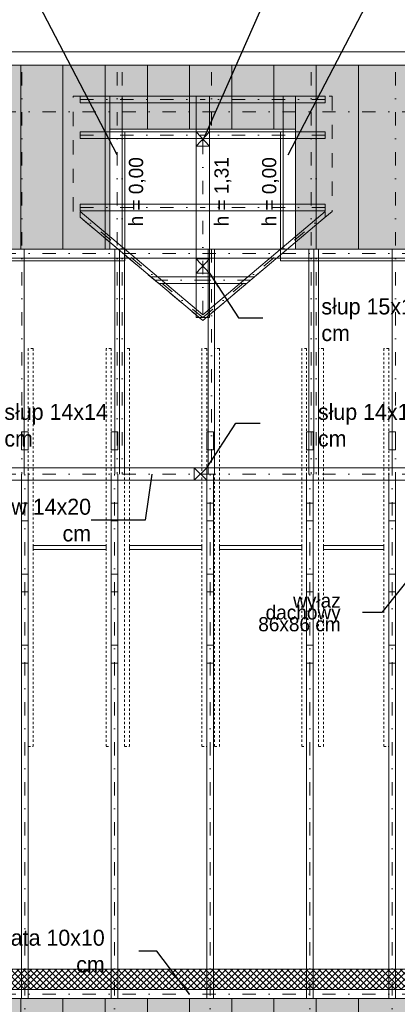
# Model space of a CAD drawing. Extents: x -613240 to -325500, y -25863 to 152403.
# Tile 245 of 254: x -424670 to -420419, y 134888 to 145964. Entities that reach past the tile are written whole.
import ezdxf

# ---------------------------------------------------------------- set-up
doc = ezdxf.new("R2010")
doc.units = 0
doc.header["$MEASUREMENT"] = 0
for name, pattern in [('Dot & Dashed', [450, 150, -150, 0, -150]), ('Hidden Line', [50, 25, -25]), ('Przerywana', [320, 160, -160])]:
    doc.linetypes.add(name, pattern=pattern)
for name, color, linetype, lineweight, true_color in [('Arch dachowki_Nr_Pióra__81', 7, 'Continuous', 9, 0x6a6a6a), ('Arch stropy_Nr_Pióra__3', 7, 'Continuous', 18, 0xff6600), ('arch wypelnienia_Nr_Pióra__2', 7, 'Continuous', 13, 0x7f7f7f), ('INWENT KONST. DREWNIANA_Nr_Pióra__2', 7, 'Continuous', 13, 0x7f7f7f)]:
    doc.layers.add(name, color=color, linetype=linetype, lineweight=lineweight, true_color=true_color)
for name, color, linetype, lineweight in [('Arch konstrukcja dachu_Nr_Pióra__46', 5, 'Continuous', 13), ('Arch opisy_Nr_Pióra__21', 7, 'Continuous', 9), ('INWENT DACH_Nr_Pióra__21', 7, 'Continuous', 9), ('INWENT KONST. DREWNIANA_Nr_Pióra__21', 7, 'Continuous', 9), ('INWENT OPISY_Nr_Pióra__21', 7, 'Continuous', 9), ('INWENT RURY SPUSTOWE_Nr_Pióra__21', 7, 'Continuous', 9), ('INWENT WYMIARY_Nr_Pióra__21', 7, 'Continuous', 9)]:
    doc.layers.add(name, color=color, linetype=linetype, lineweight=lineweight)
doc.styles.add('GENERATED_STYLE_2', font='txt')
doc.styles.add('GENERATED_STYLE_4', font='txt')
doc.dimstyles.new('GENERATED_STYLE__8', dxfattribs={"dimtxt": 0.18, "dimasz": 182.4, "dimexe": 0.18, "dimexo": 0.0625, "dimgap": 0.09, "dimtad": 0, "dimtih": 1, "dimtoh": 1, "dimdec": 4, "dimzin": 0, "dimdsep": 46, "dimcen": 0.09, "dimadec": 0, "dimazin": 0, "dimtfac": 1, "dimtdec": 4, "dimtmove": 0, "dimatfit": 3, "dimldrblk": 'ARROWHEAD_5', "dimfxl": 0, "dimtolj": 1, "dimtzin": 0, "dimarcsym": 0})
doc.dimstyles.new('GENERATED_STYLE__9', dxfattribs={"dimtxt": 0.18, "dimasz": 109.44, "dimexe": 0.18, "dimexo": 0.0625, "dimgap": 0.09, "dimtad": 0, "dimtih": 1, "dimtoh": 1, "dimdec": 4, "dimzin": 0, "dimdsep": 46, "dimcen": 0.09, "dimadec": 0, "dimazin": 0, "dimtfac": 1, "dimtdec": 4, "dimtmove": 0, "dimatfit": 3, "dimldrblk": 'ARROWHEAD_11', "dimfxl": 0, "dimtolj": 1, "dimtzin": 0, "dimarcsym": 0})

# ---------------------------------------------------------------- blocks, each defined once
blk = doc.blocks.new('ARROWHEAD_5')
at = {"color": 0, "linetype": 'Continuous', "lineweight": 0}
blk.add_line((0, 0), (-1, 0), dxfattribs=at)
blk.add_solid([(-1, 0.2679), (0, 0), (-1, -0.2679), (-1, 0.2679)], dxfattribs=at)
blk = doc.blocks.new('ARROWHEAD_11')
at = {"color": 0, "linetype": 'Continuous', "lineweight": 0}
blk.add_line((0, 0), (-1, 0), dxfattribs=at)
at = {"color": 0, "linetype": 'Continuous', "lineweight": 0, "const_width": 0.25, "flags": 128}
blk.add_lwpolyline([(-0.125, 0, 1), (0.125, 0, 1)], format="xyb", close=True, dxfattribs=at)

msp = doc.modelspace()

# ---------------------------------------------------------------- hatches: boundary and pattern name
at = {"layer": 'arch wypelnienia_Nr_Pióra__2', "linetype": 'Continuous', "lineweight": 0, "true_color": 0x3f3f3f}
h = msp.add_hatch(color=250, dxfattribs=at)
h.paths.add_polyline_path([(-430714.9, 143382.6), (-423654.9, 143382.6), (-423654.9, 144732.6), (-421564.9, 144732.6), (-421564.9, 143382.6), (-414324.9, 143382.6), (-414324.9, 145453.8), (-430714.9, 145453.8)], flags=0)
h.paths.add_polyline_path([(-427934.9, 143835.2), (-427274.9, 143835.2), (-427274.9, 144351.6), (-427934.9, 144351.6)], flags=0)
h.paths.add_polyline_path([(-418539.9, 143835.2), (-417879.9, 143835.2), (-417879.9, 144351.6), (-418539.9, 144351.6)], flags=0)
h.paths.add_polyline_path([(-417684.9, 143835.2), (-417024.9, 143835.2), (-417024.9, 144351.6), (-417684.9, 144351.6)], flags=0)
at = {"layer": 'arch wypelnienia_Nr_Pióra__2', "linetype": 'Continuous'}
h = msp.add_hatch(dxfattribs=at)
h.set_pattern_fill('Grid_5x5_Diagonal', color=256, style=0, pattern_type=2)
h.set_pattern_definition([(45, (0, 0), (-35.355339, 35.355339), []), (135, (0, 0), (35.355339, 35.355339), [])])
h.paths.add_polyline_path([(-429984.9, 135052.6), (-414994.9, 135052.6), (-414994.9, 135282.6), (-429984.9, 135282.6)], flags=0)
at = {"layer": 'arch wypelnienia_Nr_Pióra__2', "linetype": 'Continuous', "lineweight": 0, "true_color": 0x1f1f1f}
h = msp.add_hatch(color=250, dxfattribs=at)
h.paths.add_polyline_path([(-430714.9, 130421.6), (-414324.9, 130421.6), (-414324.9, 134952.6), (-418774.9, 134952.6), (-418774.9, 133092.6), (-419194.9, 133092.6), (-419194.9, 134952.6), (-430714.9, 134952.6)], flags=0)
h.paths.add_polyline_path([(-420299.9, 134088.4), (-420299.9, 134585.6), (-419599.9, 134585.6), (-419599.9, 134088.4)], flags=0)

# ---------------------------------------------------------------- linework, layer by layer
at = {"layer": 'Arch dachowki_Nr_Pióra__81', "linetype": 'Continuous'}
for p, q in [((-424657.4, 143382.6), (-424657.4, 145453.8)), ((-424182.4, 143382.6), (-424182.4, 145453.8)), ((-423707.4, 143382.6), (-423707.4, 145453.8)), ((-423232.4, 144732.6), (-423232.4, 145453.8)), ((-422757.4, 144732.6), (-422757.4, 145453.8)), ((-422282.4, 144732.6), (-422282.4, 145453.8)), ((-421807.4, 144732.6), (-421807.4, 145453.8)), ((-421332.4, 143382.6), (-421332.4, 145453.8)), ((-420857.4, 143382.6), (-420857.4, 145453.8)), ((-424657.4, 130421.6), (-424657.4, 134952.6)), ((-424182.4, 130421.6), (-424182.4, 134952.6)), ((-423707.4, 130421.6), (-423707.4, 134952.6)), ((-423232.4, 130421.6), (-423232.4, 134952.6)), ((-422757.4, 130421.6), (-422757.4, 134952.6)), ((-422282.4, 130421.6), (-422282.4, 134952.6)), ((-421807.4, 130421.6), (-421807.4, 134952.6)), ((-421332.4, 130421.6), (-421332.4, 134952.6)), ((-420857.4, 130421.6), (-420857.4, 134952.6))]:
    msp.add_line(p, q, dxfattribs=at)
at = {"layer": 'Arch konstrukcja dachu_Nr_Pióra__46', "linetype": 'Continuous'}
for p, q in [((-424574.9, 141326.5), (-424649.9, 141326.5)), ((-424649.9, 141326.5), (-424649.9, 141126.5)), ((-424574.9, 141126.5), (-424574.9, 141326.5)), ((-423564.9, 141326.5), (-423639.9, 141326.5)), ((-423639.9, 141326.5), (-423639.9, 141126.5)), ((-423564.9, 141126.5), (-423564.9, 141326.5)), ((-422489.9, 141326.5), (-422564.9, 141326.5)), ((-422564.9, 141326.5), (-422564.9, 141126.5)), ((-422489.9, 141126.5), (-422489.9, 141326.5)), ((-421364.9, 141326.5), (-421439.9, 141326.5)), ((-421439.9, 141326.5), (-421439.9, 141126.5)), ((-421364.9, 141126.5), (-421364.9, 141326.5)), ((-420439.9, 141326.5), (-420514.9, 141326.5)), ((-420514.9, 141326.5), (-420514.9, 141126.5)), ((-420439.9, 141126.5), (-420439.9, 141326.5)), ((-424649.9, 141126.5), (-424574.9, 141126.5)), ((-423639.9, 141126.5), (-423564.9, 141126.5)), ((-422564.9, 141126.5), (-422489.9, 141126.5)), ((-421439.9, 141126.5), (-421364.9, 141126.5)), ((-420514.9, 141126.5), (-420439.9, 141126.5)), ((-424574.9, 140526.5), (-424649.9, 140526.5)), ((-424649.9, 140526.5), (-424649.9, 140326.5)), ((-424574.9, 140326.5), (-424574.9, 140526.5)), ((-423564.9, 140526.5), (-423639.9, 140526.5)), ((-423639.9, 140526.5), (-423639.9, 140326.5)), ((-423564.9, 140326.5), (-423564.9, 140526.5)), ((-422489.9, 140526.5), (-422564.9, 140526.5)), ((-422564.9, 140526.5), (-422564.9, 140326.5)), ((-422489.9, 140326.5), (-422489.9, 140526.5)), ((-421364.9, 140526.5), (-421439.9, 140526.5)), ((-421439.9, 140526.5), (-421439.9, 140326.5)), ((-421364.9, 140326.5), (-421364.9, 140526.5)), ((-420439.9, 140526.5), (-420514.9, 140526.5)), ((-420514.9, 140526.5), (-420514.9, 140326.5)), ((-420439.9, 140326.5), (-420439.9, 140526.5)), ((-424649.9, 140326.5), (-424574.9, 140326.5)), ((-423639.9, 140326.5), (-423564.9, 140326.5)), ((-422564.9, 140326.5), (-422489.9, 140326.5)), ((-421439.9, 140326.5), (-421364.9, 140326.5)), ((-420514.9, 140326.5), (-420439.9, 140326.5)), ((-424519.9, 140003.2), (-424519.9, 140048.2)), ((-424519.9, 140048.2), (-423694.9, 140048.2)), ((-423694.9, 140003.2), (-424519.9, 140003.2)), ((-423694.9, 140048.2), (-423694.9, 140003.2)), ((-423434.9, 140003.2), (-423434.9, 140048.2)), ((-423434.9, 140048.2), (-422619.9, 140048.2)), ((-422619.9, 140003.2), (-423434.9, 140003.2)), ((-422619.9, 140048.2), (-422619.9, 140003.2)), ((-422419.9, 140003.2), (-422419.9, 140048.2)), ((-422419.9, 140048.2), (-421494.9, 140048.2)), ((-421494.9, 140003.2), (-422419.9, 140003.2)), ((-421494.9, 140048.2), (-421494.9, 140003.2)), ((-421249.9, 140003.2), (-421249.9, 140048.2)), ((-421249.9, 140048.2), (-420569.9, 140048.2)), ((-420569.9, 140003.2), (-421249.9, 140003.2)), ((-420569.9, 140048.2), (-420569.9, 140003.2)), ((-424574.9, 139726.5), (-424649.9, 139726.5)), ((-424649.9, 139726.5), (-424649.9, 139526.5)), ((-424574.9, 139526.5), (-424574.9, 139726.5)), ((-423564.9, 139726.5), (-423639.9, 139726.5)), ((-423639.9, 139726.5), (-423639.9, 139526.5)), ((-423564.9, 139526.5), (-423564.9, 139726.5)), ((-422489.9, 139726.5), (-422564.9, 139726.5)), ((-422564.9, 139726.5), (-422564.9, 139526.5)), ((-422489.9, 139526.5), (-422489.9, 139726.5)), ((-421364.9, 139726.5), (-421439.9, 139726.5)), ((-421439.9, 139726.5), (-421439.9, 139526.5)), ((-421364.9, 139526.5), (-421364.9, 139726.5)), ((-420439.9, 139726.5), (-420514.9, 139726.5)), ((-420514.9, 139726.5), (-420514.9, 139526.5)), ((-420439.9, 139526.5), (-420439.9, 139726.5)), ((-424649.9, 139526.5), (-424574.9, 139526.5)), ((-423639.9, 139526.5), (-423564.9, 139526.5)), ((-422564.9, 139526.5), (-422489.9, 139526.5)), ((-421439.9, 139526.5), (-421364.9, 139526.5)), ((-420514.9, 139526.5), (-420439.9, 139526.5)), ((-424574.9, 138926.5), (-424649.9, 138926.5)), ((-424649.9, 138926.5), (-424649.9, 138726.5)), ((-424574.9, 138726.5), (-424574.9, 138926.5)), ((-423564.9, 138926.5), (-423639.9, 138926.5)), ((-423639.9, 138926.5), (-423639.9, 138726.5)), ((-423564.9, 138726.5), (-423564.9, 138926.5)), ((-422489.9, 138926.5), (-422564.9, 138926.5)), ((-422564.9, 138926.5), (-422564.9, 138726.5)), ((-422489.9, 138726.5), (-422489.9, 138926.5)), ((-421364.9, 138926.5), (-421439.9, 138926.5)), ((-421439.9, 138926.5), (-421439.9, 138726.5)), ((-421364.9, 138726.5), (-421364.9, 138926.5)), ((-420439.9, 138926.5), (-420514.9, 138926.5)), ((-420514.9, 138926.5), (-420514.9, 138726.5)), ((-420439.9, 138726.5), (-420439.9, 138926.5)), ((-424649.9, 138726.5), (-424574.9, 138726.5)), ((-423639.9, 138726.5), (-423564.9, 138726.5)), ((-422564.9, 138726.5), (-422489.9, 138726.5)), ((-421439.9, 138726.5), (-421364.9, 138726.5)), ((-420514.9, 138726.5), (-420439.9, 138726.5))]:
    msp.add_line(p, q, dxfattribs=at)
at = {"layer": 'Arch stropy_Nr_Pióra__3', "linetype": 'Continuous'}
for p, q in [((-423484.9, 143252.6), (-423484.9, 144702.6)), ((-421734.9, 144702.6), (-421734.9, 143252.6)), ((-423484.9, 143252.6), (-429984.9, 143252.6)), ((-414994.9, 143252.6), (-421734.9, 143252.6)), ((-414994.9, 135282.6), (-429984.9, 135282.6))]:
    msp.add_line(p, q, dxfattribs=at)
at = {"layer": 'INWENT DACH_Nr_Pióra__21', "linetype": 'Continuous'}
msp.add_line((-414324.9, 145453.8), (-430714.9, 145453.8), dxfattribs=at)
at = {"layer": 'INWENT DACH_Nr_Pióra__21', "linetype": 'Przerywana'}
for p, q in [((-424066.7, 143806.7), (-424066.7, 145102.6)), ((-424066.7, 145102.6), (-421153.2, 145102.6)), ((-421153.2, 145102.6), (-421153.2, 143806.7)), ((-422609.9, 142579.9), (-424066.7, 143806.7)), ((-421153.2, 143806.7), (-422609.9, 142579.9))]:
    msp.add_line(p, q, dxfattribs=at)
at = {"layer": 'INWENT KONST. DREWNIANA_Nr_Pióra__2', "linetype": 'Continuous'}
for p, q in [((-423988.5, 145102.6), (-422609.9, 145102.6)), ((-423988.5, 145102.6), (-423988.5, 145027.6)), ((-422684.9, 145102.6), (-422684.9, 142612.6)), ((-422534.9, 145102.6), (-422684.9, 145102.6)), ((-421231.4, 145102.6), (-422609.9, 145102.6)), ((-422534.9, 142612.6), (-422534.9, 145102.6)), ((-421231.4, 145102.6), (-421231.4, 145027.6)), ((-423988.5, 145027.6), (-422609.9, 145027.6)), ((-421231.4, 145027.6), (-422609.9, 145027.6)), ((-423988.5, 144702.6), (-422609.9, 144702.6)), ((-423988.5, 144702.6), (-423988.5, 144627.6)), ((-421231.4, 144702.6), (-422609.9, 144702.6)), ((-421231.4, 144702.6), (-421231.4, 144627.6)), ((-423988.5, 144627.6), (-422609.9, 144627.6)), ((-421231.4, 144627.6), (-422609.9, 144627.6)), ((-423988.5, 143887.6), (-422609.9, 143887.6)), ((-423988.5, 143887.6), (-423988.5, 143812.6)), ((-421231.4, 143887.6), (-422609.9, 143887.6)), ((-421231.4, 143887.6), (-421231.4, 143812.6)), ((-423988.5, 143812.6), (-422609.9, 143812.6)), ((-422609.9, 142645.3), (-423988.5, 143806.2)), ((-423988.5, 143740.8), (-423988.5, 143806.2)), ((-421231.4, 143812.6), (-422609.9, 143812.6)), ((-422609.9, 142645.3), (-421231.4, 143806.2)), ((-421231.4, 143740.8), (-421231.4, 143806.2)), ((-422609.9, 142579.9), (-423988.5, 143740.8)), ((-422609.9, 142579.9), (-421231.4, 143740.8)), ((-424619.9, 143382.6), (-424619.9, 140852.6)), ((-423599.9, 143382.6), (-423599.9, 140852.6)), ((-423544.9, 143382.6), (-423544.9, 140852.6)), ((-423544.9, 143382.6), (-423544.9, 140852.6)), ((-423489.9, 143382.6), (-423489.9, 140852.6)), ((-422549.9, 143382.6), (-422549.9, 140852.6)), ((-422474.9, 143382.6), (-422474.9, 140852.6)), ((-421414.9, 143382.6), (-421414.9, 140852.6)), ((-421359.9, 143382.6), (-421359.9, 140852.6)), ((-421359.9, 143382.6), (-421359.9, 140852.6)), ((-421304.9, 143382.6), (-421304.9, 140852.6)), ((-420474.9, 143382.6), (-420474.9, 140852.6)), ((-423195, 143072.6), (-422609.9, 143072.6)), ((-423105.9, 142997.6), (-422609.9, 142997.6)), ((-422024.9, 143072.6), (-422609.9, 143072.6)), ((-422113.9, 142997.6), (-422609.9, 142997.6)), ((-422684.9, 142612.6), (-422534.9, 142612.6)), ((-414324.9, 140922.6), (-430714.9, 140922.6)), ((-414324.9, 140782.6), (-430714.9, 140782.6)), ((-424649.9, 134952.6), (-424649.9, 140852.6)), ((-424574.9, 134952.6), (-424574.9, 140852.6)), ((-423639.9, 134952.6), (-423639.9, 140852.6)), ((-423564.9, 134952.6), (-423564.9, 140852.6)), ((-422564.9, 134952.6), (-422564.9, 140852.6)), ((-422489.9, 134952.6), (-422489.9, 140852.6)), ((-421439.9, 134952.6), (-421439.9, 140852.6)), ((-421364.9, 134952.6), (-421364.9, 140852.6)), ((-420514.9, 134952.6), (-420514.9, 140852.6)), ((-420439.9, 134952.6), (-420439.9, 140852.6))]:
    msp.add_line(p, q, dxfattribs=at)
at = {"layer": 'INWENT KONST. DREWNIANA_Nr_Pióra__2', "linetype": 'Hidden Line'}
for p, q in [((-424519.9, 142264.8), (-424574.9, 142264.8)), ((-424574.9, 142264.8), (-424574.9, 137786.5)), ((-424519.9, 142264.8), (-424519.9, 137786.5)), ((-423639.9, 142264.8), (-423694.9, 142264.8)), ((-423694.9, 142264.8), (-423694.9, 137786.5)), ((-423639.9, 142264.8), (-423639.9, 137786.5)), ((-423434.9, 142264.8), (-423489.9, 142264.8)), ((-423489.9, 142264.8), (-423489.9, 137786.5)), ((-423434.9, 142264.8), (-423434.9, 137786.5)), ((-422564.9, 142264.8), (-422619.9, 142264.8)), ((-422619.9, 142264.8), (-422619.9, 137786.5)), ((-422564.9, 142264.8), (-422564.9, 137786.5)), ((-422419.9, 142264.8), (-422474.9, 142264.8)), ((-422474.9, 142264.8), (-422474.9, 137786.5)), ((-422419.9, 142264.8), (-422419.9, 137786.5)), ((-421439.9, 142264.8), (-421494.9, 142264.8)), ((-421494.9, 142264.8), (-421494.9, 137786.5)), ((-421439.9, 142264.8), (-421439.9, 137786.5)), ((-421249.9, 142264.8), (-421304.9, 142264.8)), ((-421304.9, 142264.8), (-421304.9, 137786.5)), ((-421249.9, 142264.8), (-421249.9, 137786.5)), ((-420514.9, 142264.8), (-420569.9, 142264.8)), ((-420569.9, 142264.8), (-420569.9, 137786.5)), ((-420514.9, 142264.8), (-420514.9, 137786.5)), ((-424574.9, 137786.5), (-424519.9, 137786.5)), ((-423694.9, 137786.5), (-423639.9, 137786.5)), ((-423489.9, 137786.5), (-423434.9, 137786.5)), ((-422619.9, 137786.5), (-422564.9, 137786.5)), ((-422474.9, 137786.5), (-422419.9, 137786.5)), ((-421494.9, 137786.5), (-421439.9, 137786.5)), ((-421304.9, 137786.5), (-421249.9, 137786.5)), ((-420569.9, 137786.5), (-420514.9, 137786.5))]:
    msp.add_line(p, q, dxfattribs=at)
at = {"layer": 'INWENT KONST. DREWNIANA_Nr_Pióra__21', "linetype": 'Dot & Dashed'}
for p, q in [((-424647.4, 145374.2), (-424647.4, 140852.6)), ((-423572.4, 145374.2), (-423572.4, 140852.6)), ((-423517.4, 145374.2), (-423517.4, 140852.6)), ((-422512.4, 145374.2), (-422512.4, 144732.6)), ((-421387.4, 145374.2), (-421387.4, 140852.6)), ((-421332.4, 145374.2), (-421332.4, 140852.6)), ((-420437.4, 145374.2), (-420437.4, 140852.6)), ((-423988.5, 145065.1), (-422609.9, 145065.1)), ((-421231.4, 145065.1), (-422609.9, 145065.1)), ((-430714.9, 144927.6), (-414324.9, 144927.6)), ((-423988.5, 144665.1), (-422609.9, 144665.1)), ((-421231.4, 144665.1), (-422609.9, 144665.1)), ((-422609.9, 144602.6), (-422609.9, 142612.6)), ((-423988.5, 143850.1), (-422609.9, 143850.1)), ((-422609.9, 142612.6), (-423988.5, 143773.5)), ((-421231.4, 143850.1), (-422609.9, 143850.1)), ((-422609.9, 142612.6), (-421231.4, 143773.5)), ((-430714.9, 143332.6), (-414324.9, 143332.6)), ((-422512.4, 143382.6), (-422512.4, 140852.6)), ((-423150.5, 143035.1), (-422609.9, 143035.1)), ((-422069.4, 143035.1), (-422609.9, 143035.1)), ((-430714.9, 140852.6), (-414324.9, 140852.6)), ((-424612.4, 130485.7), (-424612.4, 140852.6)), ((-423602.4, 130485.7), (-423602.4, 140852.6)), ((-422527.4, 130485.7), (-422527.4, 140852.6)), ((-421402.4, 130485.7), (-421402.4, 140852.6)), ((-420477.4, 130485.7), (-420477.4, 140852.6)), ((-430714.9, 135002.6), (-414324.9, 135002.6))]:
    msp.add_line(p, q, dxfattribs=at)
at = {"layer": 'INWENT KONST. DREWNIANA_Nr_Pióra__21', "linetype": 'Continuous'}
for p, q in [((-423654.9, 145102.6), (-423654.9, 143382.6)), ((-423514.9, 145102.6), (-423654.9, 145102.6)), ((-423514.9, 143382.6), (-423514.9, 145102.6)), ((-421704.9, 145102.6), (-421704.9, 143382.6)), ((-421564.9, 145102.6), (-421704.9, 145102.6)), ((-421564.9, 143382.6), (-421564.9, 145102.6)), ((-421564.9, 144732.6), (-423654.9, 144732.6)), ((-421564.9, 144702.6), (-423654.9, 144702.6)), ((-422684.9, 144702.6), (-423057.6, 144702.6)), ((-422684.9, 144702.6), (-422684.9, 144542.6)), ((-422534.9, 144702.6), (-422684.9, 144702.6)), ((-422534.9, 144542.6), (-422684.9, 144702.6)), ((-422684.9, 144542.6), (-422534.9, 144702.6)), ((-422534.9, 144542.6), (-422534.9, 144702.6)), ((-422684.9, 144542.6), (-422534.9, 144542.6)), ((-414324.9, 143382.6), (-430714.9, 143382.6)), ((-414324.9, 143282.6), (-430714.9, 143282.6)), ((-422684.9, 143272.6), (-422684.9, 143112.6)), ((-422534.9, 143272.6), (-422684.9, 143272.6)), ((-422534.9, 143112.6), (-422684.9, 143272.6)), ((-422684.9, 143112.6), (-422534.9, 143272.6)), ((-422534.9, 143112.6), (-422534.9, 143272.6)), ((-422684.9, 143112.6), (-422534.9, 143112.6)), ((-422704.9, 140922.6), (-422704.9, 140782.6)), ((-422564.9, 140922.6), (-422704.9, 140922.6)), ((-422564.9, 140782.6), (-422704.9, 140922.6)), ((-422704.9, 140782.6), (-422564.9, 140922.6)), ((-422564.9, 140782.6), (-422564.9, 140922.6)), ((-422704.9, 140782.6), (-422564.9, 140782.6)), ((-414324.9, 135052.6), (-430714.9, 135052.6)), ((-414324.9, 134952.6), (-430714.9, 134952.6))]:
    msp.add_line(p, q, dxfattribs=at)
at = {"layer": 'INWENT RURY SPUSTOWE_Nr_Pióra__21', "linetype": 'Continuous'}
msp.add_line((-414324.9, 145603.8), (-430714.9, 145603.8), dxfattribs=at)

# ---------------------------------------------------------------- texts
at = {"layer": 'Arch opisy_Nr_Pióra__21', "linetype": 'Continuous', "insert": (-421056.7, 139295.4), "char_height": 160, "width": 1392.707, "attachment_point": 6, "line_spacing_factor": 0.498268, "style": 'GENERATED_STYLE_4'}
msp.add_mtext('{wyłaz dachowy 86x86 cm}', dxfattribs=at)
at = {"layer": 'INWENT OPISY_Nr_Pióra__21', "linetype": 'Continuous', "char_height": 180, "style": 'GENERATED_STYLE_4'}
for s, insert, width, attachment_point in [('{słup 15x16 cm}', (-421273.6, 142586.9), 1340.05, 4), ('{słup 14x14 cm}', (-424842.2, 141400.6), 1340.05, 4), ('{słup 14x14 cm}', (-421312.2, 141400.6), 1340.05, 4), ('{płatew 14x20 cm}', (-423866.6, 140333.7), 1558.59, 6), ('{murłata 10x10 cm}', (-423712.6, 135485.5), 1650.08, 6)]:
    msp.add_mtext(s, dxfattribs=dict(at, insert=insert, width=width, attachment_point=attachment_point))
at = {"layer": 'INWENT WYMIARY_Nr_Pióra__21', "linetype": 'Continuous', "char_height": 160, "attachment_point": 9, "rotation": 90, "style": 'GENERATED_STYLE_2'}
for s, insert in [('{h = 0,00}', (-423250.6, 144417.1)), ('{h = 1,31}', (-422288.1, 144417.1)), ('{h = 0,00}', (-421751.6, 144417.1))]:
    msp.add_mtext(s, dxfattribs=dict(at, insert=insert))

# ---------------------------------------------------------------- leaders
at = {"layer": 'Arch opisy_Nr_Pióra__21', "linetype": 'Continuous', "annotation_type": 0, "has_hookline": 1, "hookline_direction": 1, "text_width": 1211.4}
msp.add_leader([(-419993, 140048.2), (-420594.9, 139295.9), (-420811.4, 139295.9)], dimstyle='GENERATED_STYLE__9', dxfattribs=at)
at = {"layer": 'INWENT OPISY_Nr_Pióra__21', "linetype": 'Continuous', "annotation_type": 0, "has_hookline": 1}
for points, hookline_direction, text_width in [([(-422609.9, 144602.6), (-421655.8, 146754), (-421378.8, 146754)], 1, 754.3), ([(-423572.4, 144442.3), (-424528.7, 146281.4), (-424735.1, 146281.4)], 1, 1337.1), ([(-421647.4, 144442.3), (-420691.2, 146281.2), (-420412.9, 146281.2)], 0, 1337.1), ([(-422534.9, 143112.6), (-422208.3, 142610.7), (-421931.4, 142610.7)], 1, 754.3), ([(-422564.9, 140922.6), (-422238.3, 141424.5), (-421961.4, 141424.5)], 1, 762.9), ([(-423183.7, 140852.6), (-423259, 140333.7), (-423866.5, 140333.7)], 1, 1337.1), ([(-422758, 135002.6), (-423126.2, 135485.6), (-423327.7, 135485.6)], 1, 1337.1)]:
    msp.add_leader(points, dimstyle='GENERATED_STYLE__8', dxfattribs=dict(at, hookline_direction=hookline_direction, text_width=text_width))

doc.saveas('drawing.dxf')
